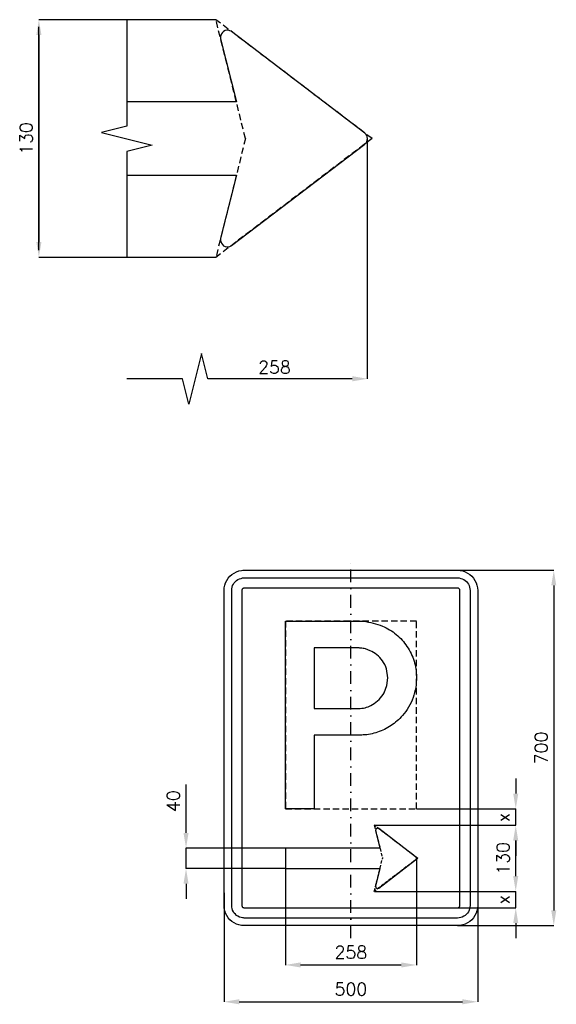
# Model space of a CAD drawing. Header units: millimetres. Extents: x -653 to 13900, y -505 to 1747.
import ezdxf

# ---------------------------------------------------------------- set-up
doc = ezdxf.new("R2010")
doc.units = ezdxf.units.MM
doc.header["$LTSCALE"] = 5
doc.linetypes.add('ČERCHOVANÁX2', pattern=[2, 1, -0.5, 0, -0.5])
doc.linetypes.add('ČÁRKOVANÁX2', pattern=[1.5, 1, -0.5])
doc.layers.add('Kóty', color=2, linetype='Continuous')
doc.layers.add('Značka', color=7, linetype='Continuous')
doc.styles.get("Standard").update_dxf_attribs({"font": 'romand.shx', "height": 25})
doc.dimstyles.get("Standard").update_dxf_attribs({"dimtxt": 25, "dimasz": 30, "dimexe": 0.18, "dimexo": 0.0625, "dimgap": 12.5, "dimtad": 1, "dimdec": 0, "dimzin": 0, "dimdsep": 46, "dimtxsty": 'Standard', "dimcen": 0.09, "dimadec": 0, "dimazin": 0, "dimtfac": 1, "dimtdec": 0, "dimtofl": 0, "dimtmove": 0, "dimatfit": 3, "dimfxl": 1, "dimtolj": 1, "dimtzin": 0, "dimarcsym": 0})

# ---------------------------------------------------------------- blocks, each defined once
blk = doc.blocks.new('*D0')
at = {"layer": 'Defpoints', "color": 0, "transparency": 16777216}
for p in [(46.2, -152.4), (325, -152.4), (46.2, -282.5)]:
    blk.add_point(p, dxfattribs=at)
at = {"layer": 'Kóty', "color": 0, "lineweight": -2, "transparency": 16777216}
for p, q in [((46.3, -152.4), (325.2, -152.4)), ((325, -252.5), (325, -182.4)), ((46.3, -282.5), (325.2, -282.5))]:
    blk.add_line(p, q, dxfattribs=at)
at = {"layer": 'Kóty', "color": 0, "transparency": 16777216}
for points in [[(320, -182.4), (330, -182.4), (325, -152.4)], [(320, -252.5), (330, -252.5), (325, -282.5)]]:
    blk.add_solid(points, dxfattribs=at)
at = {"layer": 'Kóty', "color": 0, "transparency": 16777216, "insert": (300, -217.5), "char_height": 25, "attachment_point": 5, "rotation": 90}
blk.add_mtext('\\A1;130', dxfattribs=at)
blk = doc.blocks.new('*D1')
at = {"layer": 'Defpoints', "color": 0, "transparency": 16777216}
for p in [(184.4, 350), (210, -350), (400, -350)]:
    blk.add_point(p, dxfattribs=at)
at = {"layer": 'Kóty', "color": 0, "lineweight": -2, "transparency": 16777216}
for p, q in [((184.4, 350), (400.2, 350)), ((400, 320), (400, -320)), ((210.1, -350), (400.2, -350))]:
    blk.add_line(p, q, dxfattribs=at)
at = {"layer": 'Kóty', "color": 0, "transparency": 16777216}
for points in [[(395, 320), (405, 320), (400, 350)], [(395, -320), (405, -320), (400, -350)]]:
    blk.add_solid(points, dxfattribs=at)
at = {"layer": 'Kóty', "color": 0, "transparency": 16777216, "insert": (375, 0), "char_height": 25, "attachment_point": 5, "rotation": 90}
blk.add_mtext('\\A1;700', dxfattribs=at)
blk = doc.blocks.new('*D2')
at = {"layer": 'Defpoints', "color": 0, "transparency": 16777216}
for p in [(-250, -285.1), (250, -280), (250, -500)]:
    blk.add_point(p, dxfattribs=at)
at = {"layer": 'Kóty', "color": 0, "lineweight": -2, "transparency": 16777216}
for p, q in [((-250, -285.1), (-250, -500.2)), ((250, -280.1), (250, -500.2)), ((-220, -500), (220, -500))]:
    blk.add_line(p, q, dxfattribs=at)
at = {"layer": 'Kóty', "color": 0, "transparency": 16777216}
for points in [[(-220, -495), (-220, -505), (-250, -500)], [(220, -495), (220, -505), (250, -500)]]:
    blk.add_solid(points, dxfattribs=at)
at = {"layer": 'Kóty', "color": 0, "transparency": 16777216, "insert": (0, -475), "char_height": 25, "attachment_point": 5}
blk.add_mtext('\\A1;500', dxfattribs=at)
blk = doc.blocks.new('*D3')
at = {"layer": 'Defpoints', "color": 0, "transparency": 16777216}
for p in [(-325, -197.5), (-129.2, -197.5), (-129.2, -237.5)]:
    blk.add_point(p, dxfattribs=at)
at = {"layer": 'Kóty', "color": 0, "lineweight": -2, "transparency": 16777216}
for p, q in [((-325, -167.5), (-325, -72)), ((-129.3, -197.5), (-325.2, -197.5)), ((-129.3, -237.5), (-325.2, -237.5)), ((-325, -267.5), (-325, -297.5))]:
    blk.add_line(p, q, dxfattribs=at)
at = {"layer": 'Kóty', "color": 0, "transparency": 16777216}
for points in [[(-330, -167.5), (-320, -167.5), (-325, -197.5)], [(-330, -267.5), (-320, -267.5), (-325, -237.5)]]:
    blk.add_solid(points, dxfattribs=at)
at = {"layer": 'Kóty', "color": 0, "transparency": 16777216, "insert": (-350, -104.7), "char_height": 25, "attachment_point": 5, "rotation": 90}
blk.add_mtext('\\A1;40', dxfattribs=at)
blk = doc.blocks.new('*D4')
at = {"layer": 'Defpoints', "color": 0, "transparency": 16777216}
for p in [(129.2, -217.5), (-129.2, -232.9), (129.2, -427.5)]:
    blk.add_point(p, dxfattribs=at)
at = {"layer": 'Kóty', "color": 0, "lineweight": -2, "transparency": 16777216}
for p, q in [((129.2, -217.5), (129.2, -427.7)), ((-129.2, -233), (-129.2, -427.7)), ((-99.2, -427.5), (99.2, -427.5))]:
    blk.add_line(p, q, dxfattribs=at)
at = {"layer": 'Kóty', "color": 0, "transparency": 16777216}
for points in [[(-99.2, -422.5), (-99.2, -432.5), (-129.2, -427.5)], [(99.2, -422.5), (99.2, -432.5), (129.2, -427.5)]]:
    blk.add_solid(points, dxfattribs=at)
at = {"layer": 'Kóty', "color": 0, "transparency": 16777216, "insert": (0, -402.5), "char_height": 25, "attachment_point": 5}
blk.add_mtext('\\A1;258', dxfattribs=at)

msp = doc.modelspace()

# ---------------------------------------------------------------- linework, layer by layer
at = {"layer": 'Kóty'}
for p, q in [((-266.1, 1434.5), (-615.1, 1434.5)), ((-615, 980.4), (-615, 1420.5)), ((-615, 1404.5), (-615, 996.4)), ((32.8, 727.2), (32.8, 1200.5)), ((-266.1, 966.4), (-615.1, 966.4)), ((-332.2, 727.2), (-441.7, 727.2)), ((2.8, 727.2), (-282.2, 727.2)), ((129.3, -120), (325.2, -120)), ((129, -152.4), (325.2, -152.4)), ((325, -182.4), (325, -212.4)), ((325, -252.5), (325, -222.5)), ((185.8, -282.5), (325.2, -282.5)), ((183.9, -315), (325.2, -315))]:
    msp.add_line(p, q, dxfattribs=at)
at = {"layer": 'Kóty', "color": 6, "linetype": 'ČÁRKOVANÁX2', "ltscale": 2.5}
for q in [(-266.1, 1434.5), (-266.1, 966.4)]:
    msp.add_line((-207.8, 1200.5), q, dxfattribs=at)
at = {"layer": 'Kóty', "color": 6, "linetype": 'ČÁRKOVANÁX2', "ltscale": 1.25}
for p in [(46.2, -152.4), (46.2, -282.5)]:
    msp.add_line(p, (62.4, -217.5), dxfattribs=at)
at = {"layer": 'Kóty'}
for points in [[(-282.2, 727.2), (-294.7, 777.2), (-319.7, 677.2), (-332.2, 727.2)], [(325, -60), (325, -90)], [(325, -152.4), (325, -120)], [(-325, -237.5), (-325, -197.5)], [(325, -315), (325, -282.5)], [(325, -345), (325, -375)]]:
    msp.add_lwpolyline(points, dxfattribs=at)
for points in [[(-620, 1404.5), (-610, 1404.5), (-615, 1434.5)], [(-620, 996.4), (-610, 996.4), (-615, 966.4)], [(2.8, 732.2), (2.8, 722.2), (32.8, 727.2)], [(320, -90), (330, -90), (325, -120)], [(320, -182.4), (330, -182.4), (325, -152.4)], [(320, -252.5), (330, -252.5), (325, -282.5)], [(320, -345), (330, -345), (325, -315)]]:
    msp.add_solid(points, dxfattribs=at)
at = {"layer": 'Značka', "color": 7}
for p, q in [((-441.7, 1434.5), (-441.7, 1224.8)), ((-441.7, 1174.8), (-441.7, 966.4))]:
    msp.add_line(p, q, dxfattribs=at)
at = {"layer": 'Značka', "color": 6, "linetype": 'ČÁRKOVANÁX2', "ltscale": 2.5}
for q in [(-266.1, 1434.5), (-266.1, 966.4)]:
    msp.add_line((41.7, 1200.5), q, dxfattribs=at)
at = {"layer": 'Značka', "color": 6, "linetype": 'ČÁRKOVANÁX2', "ltscale": 1.25}
for q in [(46.2, -152.4), (46.2, -282.5)]:
    msp.add_line((131.7, -217.5), q, dxfattribs=at)
at = {"layer": 'Značka', "color": 5}
for points in [[(-225.7, 1128.4), (-256.7, 1004.1), (-256.7, 1003.4), (-256.7, 1002.8), (-257, 1000.1), (-256.3, 997.4), (-255.2, 994.3), (-253.4, 991.6), (-250.9, 989.4), (-247.7, 987.9), (-244.4, 987.2, 0.063661), (-241.2, 987.3), (-238.3, 988), (-236.2, 989.2), (-235.4, 989.5), (-235.1, 989.9), (27.4, 1189.6), (27.7, 1190), (28.4, 1190.4), (29.9, 1192.2), (31.3, 1194.4), (32.4, 1197.3), (32.8, 1200.5), (32.4, 1203.6), (31.3, 1206.5), (29.9, 1208.7), (28.4, 1210.5), (27.7, 1210.9), (27.4, 1211.3), (-235.1, 1411), (-235.4, 1411.4), (-236.2, 1411.7), (-238.3, 1412.9), (-241.2, 1413.6), (-244.4, 1413.7), (-247.7, 1413), (-250.9, 1411.5), (-253.4, 1409.3), (-255.2, 1406.6), (-256.3, 1403.5), (-257, 1400.8), (-256.7, 1398.1), (-256.7, 1397.5), (-256.7, 1396.8), (-225.7, 1272.5), (-441.7, 1272.5)], [(-210, -350), (-210.2, -350), (-210.3, -350, -0.032172), (-215.5, -349.6), (-220.6, -348.6), (-225.5, -346.9), (-230.1, -344.6), (-234.4, -341.7), (-238.3, -338.3), (-241.7, -334.4), (-244.6, -330.1), (-246.9, -325.5), (-248.6, -320.6), (-249.7, -315.5), (-250, -310.3), (-250, -310.2), (-250, -310), (-250, 310), (-250, 310.2), (-250, 310.3), (-249.6, 315.5), (-248.6, 320.6), (-246.9, 325.5), (-244.6, 330.1), (-241.7, 334.4), (-238.3, 338.3), (-234.4, 341.7), (-230.1, 344.6), (-225.5, 346.9), (-220.6, 348.6), (-215.5, 349.7, -0.036731), (-210.3, 350), (-210.2, 350), (-210, 350), (210, 350), (210.2, 350), (210.3, 350, -0.032172), (215.5, 349.6), (220.6, 348.6), (225.5, 346.9), (230.1, 344.6), (234.4, 341.7), (238.3, 338.3), (241.7, 334.4), (244.6, 330.1), (246.9, 325.5), (248.6, 320.6), (249.7, 315.5), (250, 310.3), (250, 310.2), (250, 310), (250, -310), (250, -310.2), (250, -310.3), (249.6, -315.5), (248.6, -320.6), (246.9, -325.5), (244.6, -330.1), (241.7, -334.4), (238.3, -338.3), (234.4, -341.7), (230.1, -344.6), (225.5, -346.9), (220.6, -348.6), (215.5, -349.7, -0.036734), (210.3, -350), (210.2, -350), (210, -350), (-210, -350)], [(-210, -335), (-210.1, -335), (-210.2, -335, -0.03216), (-213.4, -334.8), (-216.6, -334.1), (-219.7, -333.1), (-222.6, -331.6), (-225.3, -329.8), (-227.7, -327.7), (-229.8, -325.3), (-231.6, -322.6), (-233.1, -319.7), (-234.1, -316.6), (-234.8, -313.4), (-235, -310.2), (-235, -310.1), (-235, -310), (-235, 310), (-235, 310.1), (-235, 310.2), (-234.8, 313.4), (-234.1, 316.6), (-233.1, 319.7), (-231.6, 322.6), (-229.8, 325.3), (-227.7, 327.7), (-225.3, 329.8), (-222.6, 331.6), (-219.7, 333.1), (-216.6, 334.1), (-213.4, 334.8, -0.036729), (-210.2, 335), (-210.1, 335), (-210, 335), (210, 335), (210.1, 335), (210.2, 335, -0.032179), (213.4, 334.8), (216.6, 334.1), (219.7, 333.1), (222.6, 331.6), (225.3, 329.8), (227.7, 327.7), (229.8, 325.3), (231.6, 322.6), (233.1, 319.7), (234.1, 316.6), (234.8, 313.4), (235, 310.2), (235, 310.1), (235, 310), (235, -310), (235, -310.1), (235, -310.2), (234.8, -313.4), (234.1, -316.6), (233.1, -319.7), (231.6, -322.6), (229.8, -325.3), (227.7, -327.7), (225.3, -329.8), (222.6, -331.6), (219.7, -333.1), (216.6, -334.1), (213.4, -334.8), (210.2, -335), (210.1, -335), (210, -335), (-210, -335)], [(-129.2, -120), (-129.2, 250), (20.5, 250), (22.7, 249.8), (24.9, 249.5, -0.025352), (43.9, 246, -0.042933), (62.2, 240, -0.079585), (89.4, 223.7, -0.076468), (110.5, 199.7, -0.076859), (124.5, 171.2, -0.075733), (129.2, 139.8, -0.094034), (122.6, 99.1, -0.098373), (101.5, 63.8, -0.073282), (79.2, 44, -0.067707), (52.4, 31.1, -0.034206), (38.4, 27.3, -0.037868), (24.1, 25.5), (21.7, 25.4), (19.3, 25.3), (-72.5, 25.3), (-72.5, -120), (-129.2, -120)], [(-72.5, 196.9), (-72.5, 77.9), (15.1, 77.9), (16.8, 77.9), (18.6, 77.9, 0.067133), (30.9, 80.1, 0.057706), (42.4, 85.3, 0.071726), (55.7, 95.4, 0.074531), (65.5, 108.8), (71.1, 122.8), (72.8, 137.8), (70.1, 155.8, 0.083736), (62.1, 171.9, 0.073336), (51.3, 183.5, 0.066067), (37.8, 191.6), (28.7, 195, 0.049248), (19.2, 196.7), (17.7, 196.8), (16.3, 196.9), (-72.5, 196.9)], [(57.4, -237.5), (48.8, -272), (48.8, -272.2), (48.8, -272.4), (48.7, -273.1), (48.9, -273.9), (49.2, -274.7), (49.7, -275.5), (50.4, -276.1), (51.3, -276.5), (52.2, -276.7, 0.063661), (53.1, -276.7), (53.9, -276.5), (54.5, -276.2), (54.7, -276.1), (54.8, -276), (127.7, -220.5), (127.8, -220.4), (128, -220.3), (128.4, -219.8), (128.8, -219.2), (129.1, -218.3), (129.2, -217.5), (129.1, -216.6), (128.8, -215.8), (128.4, -215.2), (128, -214.7), (127.8, -214.6), (127.7, -214.5), (54.8, -159), (54.7, -158.9), (54.5, -158.8), (53.9, -158.5), (53.1, -158.3), (52.2, -158.2), (51.3, -158.4), (50.4, -158.8), (49.7, -159.4), (49.2, -160.2), (48.9, -161.1), (48.7, -161.8), (48.8, -162.6), (48.8, -162.7), (48.8, -162.9), (57.4, -197.5), (-129.2, -197.5), (-129.2, -237.5), (57.4, -237.5)]]:
    msp.add_lwpolyline(points, format="xyb", dxfattribs=at)
at = {"layer": 'Značka', "color": 7}
msp.add_lwpolyline([(-441.7, 1224.8), (-491.7, 1212.3), (-391.7, 1187.3), (-441.7, 1174.8)], dxfattribs=at)
at = {"layer": 'Značka', "color": 5}
for points in [[(-441.7, 1128.4), (-225.7, 1128.4)], [(-210, -315), (210, -315), (210, -315), (210, -315), (210.7, -315), (211.3, -314.8), (211.9, -314.6), (212.5, -314.3), (213.1, -314), (213.5, -313.5), (214, -313), (214.3, -312.5), (214.6, -311.9), (214.8, -311.3), (215, -310.7), (215, -310), (215, -310), (215, -310), (215, 310), (215, 310), (215, 310), (215, 310.7), (214.8, 311.3), (214.6, 311.9), (214.3, 312.5), (214, 313), (213.5, 313.5), (213.1, 314), (212.5, 314.3), (211.9, 314.6), (211.3, 314.8), (210.7, 315), (210, 315), (210, 315), (210, 315), (-210, 315), (-210, 315), (-210, 315), (-210.7, 315), (-211.3, 314.8), (-211.9, 314.6), (-212.5, 314.3), (-213.1, 314), (-213.5, 313.5), (-214, 313), (-214.3, 312.5), (-214.6, 311.9), (-214.8, 311.3), (-215, 310.7), (-215, 310), (-215, 310), (-215, 310), (-215, -310), (-215, -310), (-215, -310), (-215, -310.7), (-214.8, -311.3), (-214.6, -311.9), (-214.3, -312.5), (-214, -313), (-213.5, -313.5), (-213.1, -314), (-212.5, -314.3), (-211.9, -314.6), (-211.3, -314.8), (-210.7, -315), (-210, -315), (-210, -315), (-210, -315)]]:
    msp.add_lwpolyline(points, dxfattribs=at)
at = {"layer": 'Značka', "color": 6, "linetype": 'ČERCHOVANÁX2', "ltscale": 5}
msp.add_lwpolyline([(0, -375), (0, 375)], dxfattribs=at)
at = {"layer": 'Značka', "color": 6, "linetype": 'ČÁRKOVANÁX2', "ltscale": 2.5}
msp.add_lwpolyline([(-129.2, -120), (129.2, -120), (129.2, 250), (-129.2, 250)], close=True, dxfattribs=at)

# ---------------------------------------------------------------- texts
at = {"layer": 'Kóty', "char_height": 25, "attachment_point": 5, "rotation": 90}
for s, insert in [('\\A1;130', (-640, 1200.5)), ('\\A1;x', (300, -136.7)), ('\\A1;x', (300, -298.7))]:
    msp.add_mtext(s, dxfattribs=dict(at, insert=insert))
at = {"layer": 'Kóty', "insert": (-150.6, 749.9), "char_height": 25, "attachment_point": 5}
msp.add_mtext('\\A1;258', dxfattribs=at)

# ---------------------------------------------------------------- dimensions: what is measured, and where the dimension line sits
at = {"layer": 'Kóty'}
for base, p1, p2, picture, middle in [((400, -350), (184.4, 350), (210, -350), '*D1', (375, 0)), ((-325, -197.5), (-129.2, -237.5), (-129.2, -197.5), '*D3', (-350, -104.7)), ((325, -152.4), (46.2, -282.5), (46.2, -152.4), '*D0', (300, -217.5))]:
    dim = msp.add_linear_dim(base=base, p1=p1, p2=p2, angle=90, dimstyle='Standard', dxfattribs=at)
    dim.commit()
    dim.dimension.update_dxf_attribs({"geometry": picture, "text_midpoint": middle})
for base, p1, p2, picture, middle in [((129.2, -427.5), (-129.2, -232.9), (129.2, -217.5), '*D4', (0, -402.5)), ((250, -500), (-250, -285.1), (250, -280), '*D2', (0, -475))]:
    dim = msp.add_linear_dim(base=base, p1=p1, p2=p2, dimstyle='Standard', dxfattribs=at)
    dim.commit()
    dim.dimension.update_dxf_attribs({"geometry": picture, "text_midpoint": middle})

doc.saveas('drawing.dxf')
